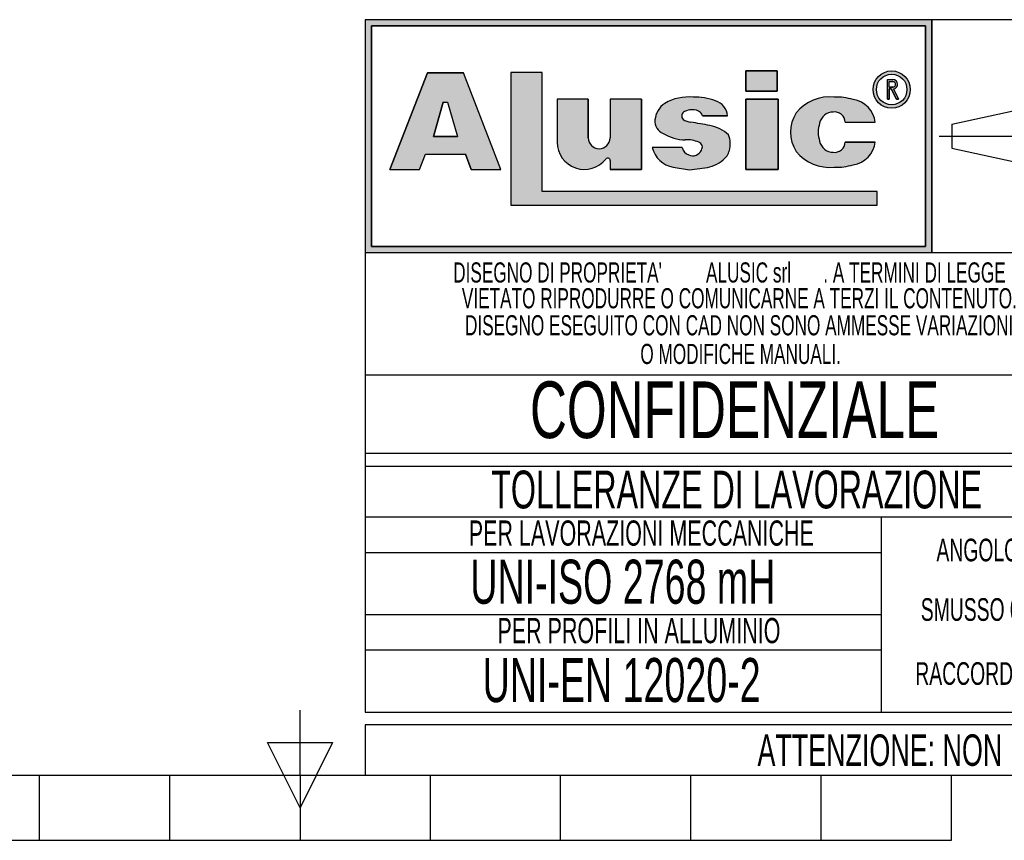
# Model space of a CAD drawing. Header units: millimetres. Extents: x 0 to 420, y 0 to 297.
# Tile 17 of 63: x 188 to 266, y 0 to 65. Entities that reach past the tile are written whole.
import ezdxf
from ezdxf.enums import TextEntityAlignment as Align

# ---------------------------------------------------------------- set-up
doc = ezdxf.new("R2010")
doc.units = ezdxf.units.MM
doc.linetypes.add('CENTERX2', pattern=[20.319999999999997, 12.7, -2.54, 2.54, -2.54])
doc.layers.add('CARTIGLIO', color=140, linetype='Continuous')
doc.styles.add('SLDTEXTSTYLE0', font='TXT', dxfattribs={"width": 0.6382978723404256})
doc.styles.add('SLDTEXTSTYLE1', font='TXT', dxfattribs={"width": 0.675})

# ---------------------------------------------------------------- blocks, each defined once
blk = doc.blocks.new('SW_NOTE_0_1')
at = {"layer": 'CARTIGLIO', "color": 0, "insert": (85.40558510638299, 3.222669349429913), "char_height": 2.5, "attachment_point": 2, "style": 'SLDTEXTSTYLE0'}
blk.add_mtext("ATTENZIONE: NON INTERPRETARE IL DISEGNO. IN CASO DI QUOTE MANCANTI O POCO CHIARE CONSULTARE L'UFFICIO TECNICO", dxfattribs=at)
blk = doc.blocks.new('SW_NOTE_0_14')
at = {"layer": 'CARTIGLIO', "color": 0, "insert": (6.67819148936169, 2.320321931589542), "char_height": 1.8, "attachment_point": 2, "style": 'SLDTEXTSTYLE0'}
blk.add_mtext("ANGOLO ±10'", dxfattribs=at)
blk = doc.blocks.new('SW_NOTE_0_15')
at = {"layer": 'CARTIGLIO', "color": 0, "insert": (23.93617021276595, 3.867203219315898), "char_height": 3, "attachment_point": 2, "style": 'SLDTEXTSTYLE0'}
blk.add_mtext('TOLLERANZE DI LAVORAZIONE', dxfattribs=at)
blk = doc.blocks.new('SW_NOTE_0_16')
at = {"layer": 'CARTIGLIO', "color": 0, "insert": (21.07265624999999, 5.800804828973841), "char_height": 4.500000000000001, "attachment_point": 2, "style": 'SLDTEXTSTYLE1'}
blk.add_mtext('CONFIDENZIALE', dxfattribs=at)
blk = doc.blocks.new('SW_NOTE_0_17')
at = {"layer": 'CARTIGLIO', "color": 0, "insert": (28.04255319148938, 2.062508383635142), "char_height": 1.6, "attachment_point": 2, "style": 'SLDTEXTSTYLE0'}
blk.add_mtext('DISEGNO ESEGUITO CON CAD NON SONO AMMESSE VARIAZIONI', dxfattribs=at)
blk = doc.blocks.new('SW_NOTE_0_18')
at = {"layer": 'CARTIGLIO', "color": 0, "insert": (27.3404255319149, 2.062508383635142), "char_height": 1.6, "attachment_point": 2, "style": 'SLDTEXTSTYLE0'}
blk.add_mtext('VIETATO RIPRODURRE O COMUNICARNE A TERZI IL CONTENUTO.', dxfattribs=at)
blk = doc.blocks.new('SW_NOTE_0_19')
at = {"layer": 'CARTIGLIO', "color": 0, "insert": (7.587765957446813, 2.320321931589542), "char_height": 1.8, "attachment_point": 2, "style": 'SLDTEXTSTYLE0'}
blk.add_mtext('SMUSSO 0.5x45°', dxfattribs=at)
blk = doc.blocks.new('SW_NOTE_0_20')
at = {"layer": 'CARTIGLIO', "color": 0, "insert": (10.40425531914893, 2.062508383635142), "char_height": 1.6, "attachment_point": 2, "style": 'SLDTEXTSTYLE0'}
blk.add_mtext('O MODIFICHE MANUALI.', dxfattribs=at)
blk = doc.blocks.new('SW_NOTE_0_21')
at = {"layer": 'CARTIGLIO', "color": 0, "char_height": 1.6, "attachment_point": 2, "style": 'SLDTEXTSTYLE0'}
for s, insert in [("DISEGNO DI PROPRIETA'", (10.27659574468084, 2.062508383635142)), ('ALUSIC srl', (25.45120500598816, 2.062508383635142)), (". A TERMINI DI LEGGE E'", (39.41078027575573, 2.062508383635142))]:
    blk.add_mtext(s, dxfattribs=dict(at, insert=insert))
blk = doc.blocks.new('SW_NOTE_0_22')
at = {"layer": 'CARTIGLIO', "color": 0, "insert": (8.569148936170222, 2.320321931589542), "char_height": 1.8, "attachment_point": 2, "style": 'SLDTEXTSTYLE0'}
blk.add_mtext('RACCORDO R 0.5', dxfattribs=at)
blk = doc.blocks.new('SW_NOTE_0_23')
at = {"layer": 'CARTIGLIO', "color": 0, "insert": (18.30319148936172, 2.578135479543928), "char_height": 2, "attachment_point": 2, "style": 'SLDTEXTSTYLE0'}
blk.add_mtext('PER LAVORAZIONI MECCANICHE', dxfattribs=at)
blk = doc.blocks.new('SW_NOTE_0_24')
at = {"layer": 'CARTIGLIO', "color": 0, "insert": (15.68484042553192, 4.511737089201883), "char_height": 3.5, "attachment_point": 2, "style": 'SLDTEXTSTYLE0'}
blk.add_mtext('UNI-ISO 2768 mH', dxfattribs=at)
blk = doc.blocks.new('SW_NOTE_0_25')
at = {"layer": 'CARTIGLIO', "color": 0, "insert": (13.85638297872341, 2.578135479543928), "char_height": 2, "attachment_point": 2, "style": 'SLDTEXTSTYLE0'}
blk.add_mtext('PER PROFILI IN ALLUMINIO', dxfattribs=at)
blk = doc.blocks.new('SW_NOTE_0_26')
at = {"layer": 'CARTIGLIO', "color": 0, "insert": (14.05585106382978, 4.511737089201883), "char_height": 3.5, "attachment_point": 2, "style": 'SLDTEXTSTYLE0'}
blk.add_mtext('UNI-EN 12020-2', dxfattribs=at)
blk = doc.blocks.new('Cartiglio ALUSIC')
at = {"layer": 'CARTIGLIO'}
h = blk.add_hatch(color=256, dxfattribs=at)
h.paths.add_polyline_path([(113.971100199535, 149.9990413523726), (113.971100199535, 131.4990413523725), (158.971100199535, 131.4990413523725), (158.971100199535, 149.9990413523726)], flags=0)
h.paths.add_polyline_path([(114.471100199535, 131.9990413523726), (114.471100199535, 149.4990413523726), (158.471100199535, 149.4990413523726), (158.471100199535, 131.9990413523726)], flags=0)
h = blk.add_hatch(color=256, dxfattribs=at)
h.paths.add_polyline_path([(118.292263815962, 138.1064632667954), (118.7611454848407, 139.3206628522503), (121.9303757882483, 139.3206628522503), (122.3992574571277, 138.1064632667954), (124.7510688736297, 138.1064632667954), (121.7833115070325, 145.7916640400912), (118.9082097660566, 145.7916640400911), (115.9404523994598, 138.1064632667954)], flags=0)
h.paths.add_polyline_path([(119.3961687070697, 140.7216809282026), (120.1708764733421, 143.4547391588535), (120.5206447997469, 143.4547391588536), (121.2953525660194, 140.721680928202)], flags=0)
for points in [[(128.0219401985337, 145.7956943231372), (125.5527056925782, 145.7956943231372), (125.5527056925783, 135.2696801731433), (154.6424359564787, 135.2696801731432), (154.6424359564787, 136.3597302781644), (128.0219401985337, 136.3597302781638)], [(144.2116339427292, 145.9308884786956), (144.2116339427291, 144.3245774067), (146.6985305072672, 144.3245774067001), (146.6985305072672, 145.9308884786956)], [(146.7838932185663, 143.6808359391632), (144.2116339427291, 143.6808359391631), (144.2116339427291, 138.1064632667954), (146.7838932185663, 138.1064632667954)]]:
    blk.add_hatch(color=256, dxfattribs=at).paths.add_polyline_path(points, flags=0)
h = blk.add_hatch(color=256, dxfattribs=at)
edge = h.paths.add_edge_path(flags=0)
edge.add_arc((155.7921827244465, 144.4510199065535), 1.479868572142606, 0, 360)
edge = h.paths.add_edge_path(flags=0)
edge.add_arc((155.7921827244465, 144.4510199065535), 1.214864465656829, 0, 360)
h = blk.add_hatch(color=256, dxfattribs=at)
edge = h.paths.add_edge_path(flags=0)
edge.add_arc((155.8903200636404, 144.8676091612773), 0.3723980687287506, 277.1406326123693, 450.0000000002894)
edge.add_line((155.8903200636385, 145.240007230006), (155.450204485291, 145.240007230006))
edge.add_line((155.450204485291, 145.240007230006), (155.450204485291, 143.6880606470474))
edge.add_line((155.450204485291, 143.6880606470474), (155.605611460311, 143.6880606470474))
edge.add_line((155.605611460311, 143.6880606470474), (155.605611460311, 144.4952110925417))
edge.add_line((155.605611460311, 144.4952110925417), (155.764003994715, 144.4952110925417))
edge.add_line((155.764003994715, 144.4952110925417), (156.171212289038, 143.6880606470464))
edge.add_line((156.171212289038, 143.6880606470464), (156.3452765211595, 143.6880606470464))
edge.add_line((156.3452765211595, 143.6880606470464), (155.9366110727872, 144.4980993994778))
edge = h.paths.add_edge_path(flags=0)
edge.add_line((155.6056114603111, 145.0846002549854), (155.8903200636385, 145.0846002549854))
edge.add_arc((155.8903200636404, 144.8676091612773), 0.2169910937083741, -90.00000000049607, 90.00000000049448, ccw=False)
edge.add_line((155.8903200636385, 144.6506180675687), (155.6056114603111, 144.6506180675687))
edge.add_line((155.6056114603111, 144.6506180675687), (155.6056114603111, 145.0846002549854))
h = blk.add_hatch(color=256, dxfattribs=at)
edge = h.paths.add_edge_path(flags=0)
edge.add_arc((132.5578484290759, 140.6186164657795), 0.8721260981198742, 180, 360, ccw=False)
edge.add_line((131.6857223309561, 140.6186164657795), (131.6857223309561, 143.6808359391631))
edge.add_line((131.6857223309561, 143.6808359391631), (129.2243885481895, 143.6808359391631))
edge.add_line((129.2243885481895, 143.6808359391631), (129.2243885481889, 140.2640777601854))
edge.add_arc((131.3820030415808, 140.2640777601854), 2.157614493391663, 180, 321.9680973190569)
edge.add_arc((133.2350345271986, 138.8146685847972), 0.1949400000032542, 3.751097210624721e-10, 141.9680973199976, ccw=False)
edge.add_line((133.4299745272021, 138.8146685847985), (133.4299745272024, 138.106463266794))
edge.add_line((133.4299745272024, 138.106463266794), (135.91068894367, 138.106463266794))
edge.add_line((135.91068894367, 138.106463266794), (135.9106889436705, 143.6808359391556))
edge.add_line((135.9106889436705, 143.6808359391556), (133.4299745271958, 143.6808359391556))
edge.add_line((133.4299745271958, 143.6808359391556), (133.4299745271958, 140.6186164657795))
h = blk.add_hatch(color=256, dxfattribs=at)
edge = h.paths.add_edge_path(flags=0)
edge.add_line((139.7219511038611, 138.0874905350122), (140.9616140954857, 138.2313935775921))
edge.add_arc((140.6251358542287, 140.9172664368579), 2.706867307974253, 277.1406456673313, 311.0032214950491)
edge.add_arc((141.7459062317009, 139.8536948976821), 1.178212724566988, 303.7868133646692, 347.8980612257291)
edge.add_arc((141.0550130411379, 140.1458147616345), 1.920162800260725, 343.6935231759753, 381.4193527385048)
edge.add_arc((140.9170023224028, 138.8528855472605), 2.77207698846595, 46.00269433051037, 81.25096772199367)
edge.add_arc((133.1604335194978, 99.54681763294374), 42.8338661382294, 78.993004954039, 81.01866969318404)
edge.add_arc((140.0875549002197, 143.5111497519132), 1.672976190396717, 238.77709912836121, 261.74465207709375, ccw=False)
edge.add_arc((139.511171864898, 142.3534770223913), 0.3988810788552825, 114.64010585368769, 223.1865854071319, ccw=False)
edge.add_arc((139.9292750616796, 141.471492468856), 1.374925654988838, 90.51660503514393, 115.15343256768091, ccw=False)
edge.add_arc((139.978971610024, 141.8617877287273), 0.986530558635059, 50.69488274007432, 93.60864602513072, ccw=False)
edge.add_arc((140.2656634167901, 142.2302567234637), 0.519939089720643, 14.547573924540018, 49.4198797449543, ccw=False)
edge.add_line((140.7689329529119, 142.3608569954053), (142.7634621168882, 142.3608569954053))
edge.add_arc((141.3534729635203, 142.2214802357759), 1.416861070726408, 5.645321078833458, 71.38339334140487)
edge.add_arc((140.0918708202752, 138.6413140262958), 5.212710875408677, 70.80435731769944, 90.86664277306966)
edge.add_arc((139.6876943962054, 140.01898057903), 3.848224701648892, 85.15036290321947, 119.9120405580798)
edge.add_arc((138.7589405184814, 141.8826763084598), 1.774008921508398, 123.9309471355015, 174.9914571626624)
edge.add_arc((138.007121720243, 141.9227892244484), 1.021881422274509, 173.5516105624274, 249.3813116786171)
edge.add_arc((139.4480837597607, 143.8857829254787), 3.430150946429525, 238.3320469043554, 269.1908231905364)
edge.add_arc((139.5671105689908, 138.3083973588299), 2.154096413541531, 64.99796384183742, 94.45891481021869, ccw=False)
edge.add_arc((140.3551381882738, 139.8813550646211), 0.398545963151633, -35.586121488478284, 72.11412463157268, ccw=False)
edge.add_arc((139.9862171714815, 139.9393420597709), 0.7512299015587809, 245.201083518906, 337.29941344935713, ccw=False)
edge.add_arc((139.934335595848, 140.0154535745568), 0.8024620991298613, 192.5591591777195, 250.8523518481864, ccw=False)
edge.add_line((139.1510748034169, 139.8409601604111), (136.768183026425, 139.8409601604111))
edge.add_arc((138.8654850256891, 140.4022414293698), 2.1711085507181, 194.9824340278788, 258.3364147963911)
edge.add_line((138.4265630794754, 138.2759630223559), (139.7219511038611, 138.0874905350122))
h = blk.add_hatch(color=256, dxfattribs=at)
edge = h.paths.add_edge_path(flags=0)
edge.add_arc((151.1448446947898, 140.5631500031), 1.095489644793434, 191.1589777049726, 269.9285492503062, ccw=False)
edge.add_arc((152.2932291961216, 141.066632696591), 2.335462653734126, 162.1599290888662, 197.8400709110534, ccw=False)
edge.add_arc((151.1448446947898, 141.5701153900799), 1.095489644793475, 90.07145075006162, 168.8410222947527, ccw=False)
edge.add_arc((151.2517282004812, 141.8150308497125), 0.8574339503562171, 2.566657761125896, 97.25285314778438, ccw=False)
edge.add_line((152.108301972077, 141.8534281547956), (154.4848142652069, 141.8534281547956))
edge.add_arc((152.4212904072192, 141.6061501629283), 2.078287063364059, 6.833333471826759, 81.00039250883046)
edge.add_arc((151.336234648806, 138.6914263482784), 5.163706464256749, 74.1517675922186, 91.31975036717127)
edge.add_arc((150.8738064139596, 140.4366829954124), 3.434301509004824, 84.25969198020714, 140.8312604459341)
edge.add_arc((150.5707293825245, 141.0666326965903), 2.817144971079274, 146.8823062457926, 213.1176937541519)
edge.add_arc((150.87380641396, 141.6965823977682), 3.434301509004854, 219.1687395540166, 275.7403080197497)
edge.add_arc((151.3362346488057, 143.4418390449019), 5.163706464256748, 268.6802496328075, 285.8482324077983)
edge.add_arc((152.4212904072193, 140.5271152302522), 2.078287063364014, 278.9996074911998, 353.1666665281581)
edge.add_line((154.4848142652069, 140.2798372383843), (152.1083019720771, 140.2798372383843))
edge.add_arc((151.2517282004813, 140.3182345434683), 0.8574339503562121, 262.7471468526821, 357.4333422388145, ccw=False)
for p, q in [((113.971100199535, 149.9990413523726), (113.971100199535, 131.4990413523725)), ((113.971100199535, 149.9990413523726), (113.971100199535, 94.99904135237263)), ((173.971100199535, 149.9990413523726), (113.971100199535, 149.9990413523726)), ((158.971100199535, 149.9990413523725), (113.971100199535, 149.9990413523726)), ((113.971100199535, 149.9990413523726), (113.971100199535, 131.4990413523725)), ((113.971100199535, 149.9990413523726), (113.971100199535, 115.5498549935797)), ((114.471100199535, 131.9990413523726), (114.471100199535, 149.4990413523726)), ((114.471100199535, 149.4990413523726), (114.471100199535, 131.9990413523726)), ((114.471100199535, 149.4990413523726), (158.471100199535, 149.4990413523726)), ((158.471100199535, 149.4990413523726), (114.471100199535, 149.4990413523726)), ((158.471100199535, 149.4990413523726), (158.471100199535, 131.9990413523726)), ((158.471100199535, 131.9990413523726), (158.471100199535, 149.4990413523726)), ((158.971100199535, 131.4990413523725), (158.971100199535, 149.9990413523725)), ((158.971100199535, 149.9990413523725), (158.971100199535, 131.4990413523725)), ((118.9082097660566, 145.7916640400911), (115.9404523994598, 138.1064632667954)), ((115.9404523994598, 138.1064632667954), (118.9082097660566, 145.7916640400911)), ((121.7833115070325, 145.7916640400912), (118.9082097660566, 145.7916640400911)), ((118.9082097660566, 145.7916640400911), (121.7833115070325, 145.7916640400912)), ((124.7510688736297, 138.1064632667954), (121.7833115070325, 145.7916640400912)), ((124.7510688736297, 138.1064632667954), (121.7833115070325, 145.7916640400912)), ((128.0219401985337, 145.7956943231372), (125.5527056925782, 145.7956943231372)), ((125.5527056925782, 145.7956943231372), (125.5527056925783, 135.2696801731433)), ((128.0219401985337, 145.7956943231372), (125.5527056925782, 145.7956943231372)), ((125.5527056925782, 145.7956943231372), (125.5527056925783, 135.2696801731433)), ((128.0219401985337, 136.3597302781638), (128.0219401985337, 145.7956943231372)), ((128.0219401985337, 136.3597302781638), (128.0219401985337, 145.7956943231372)), ((146.6985305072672, 145.9308884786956), (144.2116339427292, 145.9308884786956)), ((144.2116339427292, 145.9308884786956), (144.2116339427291, 144.3245774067)), ((144.2116339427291, 144.3245774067), (144.2116339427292, 145.9308884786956)), ((144.2116339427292, 145.9308884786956), (146.6985305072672, 145.9308884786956)), ((146.6985305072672, 145.9308884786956), (146.6985305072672, 144.3245774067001)), ((146.6985305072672, 144.3245774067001), (146.6985305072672, 145.9308884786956)), ((155.450204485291, 143.6880606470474), (155.450204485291, 145.240007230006)), ((155.450204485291, 143.6880606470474), (155.450204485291, 145.240007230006)), ((155.450204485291, 145.240007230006), (155.8903200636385, 145.240007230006)), ((155.450204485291, 145.240007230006), (155.8903200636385, 145.240007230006)), ((155.6056114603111, 145.0846002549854), (155.8903200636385, 145.0846002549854)), ((155.6056114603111, 144.6506180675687), (155.6056114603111, 145.0846002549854)), ((155.6056114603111, 144.6506180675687), (155.6056114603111, 145.0846002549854)), ((155.6056114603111, 145.0846002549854), (155.8903200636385, 145.0846002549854)), ((144.2116339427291, 144.3245774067), (146.6985305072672, 144.3245774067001)), ((146.6985305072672, 144.3245774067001), (144.2116339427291, 144.3245774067)), ((155.6056114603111, 144.6506180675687), (155.8903200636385, 144.6506180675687)), ((155.8903200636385, 144.6506180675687), (155.6056114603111, 144.6506180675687)), ((155.605611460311, 144.4952110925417), (155.605611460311, 143.6880606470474)), ((155.605611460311, 143.6880606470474), (155.605611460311, 144.4952110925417)), ((155.764003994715, 144.4952110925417), (155.605611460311, 144.4952110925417)), ((155.605611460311, 144.4952110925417), (155.764003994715, 144.4952110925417)), ((156.171212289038, 143.6880606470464), (155.764003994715, 144.4952110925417)), ((155.764003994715, 144.4952110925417), (156.171212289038, 143.6880606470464)), ((155.9366110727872, 144.4980993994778), (156.3452765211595, 143.6880606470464)), ((155.9366110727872, 144.4980993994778), (156.3452765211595, 143.6880606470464)), ((119.3961687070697, 140.7216809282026), (120.1708764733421, 143.4547391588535)), ((120.1708764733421, 143.4547391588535), (119.3961687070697, 140.7216809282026)), ((120.1708764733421, 143.4547391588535), (120.5206447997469, 143.4547391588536)), ((120.1708764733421, 143.4547391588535), (120.5206447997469, 143.4547391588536)), ((120.5206447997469, 143.4547391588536), (121.2953525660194, 140.721680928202)), ((120.5206447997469, 143.4547391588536), (121.2953525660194, 140.721680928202)), ((129.2243885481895, 143.6808359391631), (129.2243885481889, 140.2640777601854)), ((131.6857223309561, 143.6808359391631), (129.2243885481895, 143.6808359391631)), ((131.6857223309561, 143.6808359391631), (129.2243885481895, 143.6808359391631)), ((129.2243885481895, 143.6808359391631), (129.2243885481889, 140.2640777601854)), ((131.6857223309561, 140.6186164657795), (131.6857223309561, 143.6808359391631)), ((131.6857223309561, 143.6808359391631), (131.6857223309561, 140.6186164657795)), ((135.9106889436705, 143.6808359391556), (133.4299745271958, 143.6808359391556)), ((133.4299745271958, 143.6808359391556), (133.4299745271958, 140.6186164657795)), ((133.4299745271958, 143.6808359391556), (133.4299745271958, 140.6186164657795)), ((135.9106889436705, 143.6808359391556), (133.4299745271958, 143.6808359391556)), ((135.9106889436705, 143.6808359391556), (135.91068894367, 138.106463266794)), ((135.91068894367, 138.106463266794), (135.9106889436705, 143.6808359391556)), ((146.7838932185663, 143.6808359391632), (144.2116339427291, 143.6808359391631)), ((144.2116339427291, 143.6808359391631), (144.2116339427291, 138.1064632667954)), ((144.2116339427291, 143.6808359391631), (146.7838932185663, 143.6808359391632)), ((144.2116339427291, 138.1064632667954), (144.2116339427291, 143.6808359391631)), ((146.7838932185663, 138.1064632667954), (146.7838932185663, 143.6808359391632)), ((146.7838932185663, 143.6808359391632), (146.7838932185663, 138.1064632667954)), ((155.450204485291, 143.6880606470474), (155.605611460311, 143.6880606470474)), ((155.605611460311, 143.6880606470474), (155.450204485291, 143.6880606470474)), ((156.171212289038, 143.6880606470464), (156.3452765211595, 143.6880606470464)), ((156.3452765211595, 143.6880606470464), (156.171212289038, 143.6880606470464)), ((140.7689329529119, 142.3608569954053), (142.7634621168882, 142.3608569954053)), ((142.7634621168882, 142.3608569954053), (140.7689329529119, 142.3608569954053)), ((160.5624374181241, 141.7060810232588), (166.0550106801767, 142.8872795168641)), ((152.108301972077, 141.8534281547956), (154.4848142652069, 141.8534281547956)), ((152.108301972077, 141.8534281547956), (154.4848142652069, 141.8534281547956)), ((160.5624374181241, 141.7060810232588), (160.5624374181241, 139.7920016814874)), ((121.2953525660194, 140.721680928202), (119.3961687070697, 140.7216809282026)), ((119.3961687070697, 140.7216809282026), (121.2953525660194, 140.721680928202)), ((154.4848142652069, 140.2798372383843), (152.1083019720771, 140.2798372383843)), ((152.1083019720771, 140.2798372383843), (154.4848142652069, 140.2798372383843)), ((118.292263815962, 138.1064632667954), (118.7611454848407, 139.3206628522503)), ((118.292263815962, 138.1064632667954), (118.7611454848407, 139.3206628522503)), ((118.7611454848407, 139.3206628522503), (121.9303757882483, 139.3206628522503)), ((118.7611454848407, 139.3206628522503), (121.9303757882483, 139.3206628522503)), ((122.3992574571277, 138.1064632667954), (121.9303757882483, 139.3206628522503)), ((121.9303757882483, 139.3206628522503), (122.3992574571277, 138.1064632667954)), ((139.1510748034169, 139.8409601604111), (136.768183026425, 139.8409601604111)), ((139.1510748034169, 139.8409601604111), (136.768183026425, 139.8409601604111)), ((160.5624374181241, 139.7920016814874), (166.0550106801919, 138.6108031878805)), ((133.4299745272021, 138.8146685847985), (133.4299745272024, 138.106463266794)), ((133.4299745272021, 138.8146685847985), (133.4299745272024, 138.106463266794)), ((115.9404523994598, 138.1064632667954), (118.292263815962, 138.1064632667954)), ((115.9404523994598, 138.1064632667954), (118.292263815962, 138.1064632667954)), ((122.3992574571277, 138.1064632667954), (124.7510688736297, 138.1064632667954)), ((122.3992574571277, 138.1064632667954), (124.7510688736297, 138.1064632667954)), ((133.4299745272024, 138.106463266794), (135.91068894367, 138.106463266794)), ((135.91068894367, 138.106463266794), (133.4299745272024, 138.106463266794)), ((138.4265630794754, 138.2759630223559), (139.7219511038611, 138.0874905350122)), ((138.4265630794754, 138.2759630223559), (139.7219511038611, 138.0874905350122)), ((139.7219511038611, 138.0874905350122), (140.9616140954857, 138.2313935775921)), ((139.7219511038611, 138.0874905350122), (140.9616140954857, 138.2313935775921)), ((144.2116339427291, 138.1064632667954), (146.7838932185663, 138.1064632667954)), ((146.7838932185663, 138.1064632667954), (144.2116339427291, 138.1064632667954)), ((154.6424359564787, 136.3597302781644), (128.0219401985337, 136.3597302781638)), ((154.6424359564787, 136.3597302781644), (128.0219401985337, 136.3597302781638)), ((154.6424359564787, 135.2696801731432), (154.6424359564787, 136.3597302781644)), ((154.6424359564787, 135.2696801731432), (154.6424359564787, 136.3597302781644)), ((125.5527056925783, 135.2696801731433), (154.6424359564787, 135.2696801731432)), ((125.5527056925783, 135.2696801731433), (154.6424359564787, 135.2696801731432)), ((113.971100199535, 131.4990413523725), (158.971100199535, 131.4990413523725)), ((113.971100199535, 131.4990413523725), (173.971100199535, 131.4990413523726)), ((158.471100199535, 131.9990413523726), (114.471100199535, 131.9990413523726)), ((114.471100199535, 131.9990413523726), (158.471100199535, 131.9990413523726)), ((173.971100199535, 121.7636603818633), (113.971100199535, 121.7636603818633)), ((173.971100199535, 115.5498549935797), (113.971100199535, 115.5498549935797)), ((113.971100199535, 114.5498549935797), (173.971100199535, 114.5498549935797)), ((113.971100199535, 114.5498549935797), (113.971100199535, 94.99904135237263)), ((173.9571410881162, 110.4900006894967), (113.9571410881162, 110.4900006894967)), ((154.9806365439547, 94.99904135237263), (154.9806365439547, 110.4900006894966)), ((113.971100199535, 107.6716313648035), (154.9806365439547, 107.6716313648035)), ((154.9806365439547, 102.7445210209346), (113.971100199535, 102.7445210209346)), ((113.9850593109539, 99.96496483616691), (154.9945956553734, 99.96496483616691)), ((113.971100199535, 94.99904135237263), (173.971100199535, 94.99904135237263)), ((313.621100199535, 93.99904135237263), (113.971100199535, 93.99904135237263)), ((113.971100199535, 93.99904135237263), (113.971100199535, 89.99904135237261)), ((113.971100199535, 89.99904135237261), (313.621100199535, 89.99904135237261))]:
    blk.add_line(p, q, dxfattribs=at)
at = {"layer": 'CARTIGLIO', "linetype": 'CENTERX2'}
blk.add_line((159.5584198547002, 140.749041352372), (173.3837805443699, 140.749041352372), dxfattribs=at)
at = {"layer": 'CARTIGLIO', "linetype": 'Continuous'}
blk.add_line((113.9695322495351, 89.99904135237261), (313.621100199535, 89.99904135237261), dxfattribs=at)
at = {"layer": 'CARTIGLIO'}
for radius in [1.479868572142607, 1.479868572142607, 1.214864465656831, 1.214864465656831]:
    blk.add_circle((155.7921827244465, 144.4510199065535), radius, dxfattribs=at)
for centre, radius, start, end in [((155.8903200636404, 144.8676091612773), 0.3723980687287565, 277.1406326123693, 90.00000000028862), ((155.8903200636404, 144.8676091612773), 0.3723980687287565, 277.1406326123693, 90.00000000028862), ((155.8903200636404, 144.8676091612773), 0.2169910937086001, 269.9999999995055, 90.00000000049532), ((155.8903200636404, 144.8676091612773), 0.2169910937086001, 269.9999999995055, 90.00000000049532), ((138.7589405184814, 141.8826763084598), 1.774008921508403, 123.9309471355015, 174.9914571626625), ((138.7589405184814, 141.8826763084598), 1.774008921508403, 123.9309471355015, 174.9914571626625), ((139.6876943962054, 140.01898057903), 3.848224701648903, 85.15036290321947, 119.9120405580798), ((139.6876943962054, 140.01898057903), 3.848224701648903, 85.15036290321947, 119.9120405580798), ((140.0918708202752, 138.6413140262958), 5.212710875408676, 70.80435731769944, 90.86664277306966), ((140.0918708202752, 138.6413140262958), 5.212710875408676, 70.80435731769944, 90.86664277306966), ((141.3534729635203, 142.2214802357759), 1.416861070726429, 5.645321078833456, 71.38339334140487), ((141.3534729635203, 142.2214802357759), 1.416861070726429, 5.645321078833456, 71.38339334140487), ((150.8738064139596, 140.4366829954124), 3.434301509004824, 84.25969198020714, 140.8312604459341), ((150.8738064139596, 140.4366829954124), 3.434301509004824, 84.25969198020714, 140.8312604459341), ((151.336234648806, 138.6914263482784), 5.163706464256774, 74.1517675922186, 91.31975036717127), ((151.336234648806, 138.6914263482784), 5.163706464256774, 74.1517675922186, 91.31975036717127), ((152.4212904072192, 141.6061501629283), 2.078287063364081, 6.833333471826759, 81.00039250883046), ((152.4212904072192, 141.6061501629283), 2.078287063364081, 6.833333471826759, 81.00039250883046), ((139.511171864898, 142.3534770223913), 0.3988810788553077, 114.6401058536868, 223.1865854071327), ((139.511171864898, 142.3534770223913), 0.3988810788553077, 114.6401058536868, 223.1865854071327), ((139.9292750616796, 141.471492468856), 1.374925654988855, 90.51660503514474, 115.1534325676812), ((139.9292750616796, 141.471492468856), 1.374925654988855, 90.51660503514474, 115.1534325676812), ((139.978971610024, 141.8617877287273), 0.9865305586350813, 50.69488274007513, 93.60864602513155), ((139.978971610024, 141.8617877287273), 0.9865305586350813, 50.69488274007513, 93.60864602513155), ((140.2656634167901, 142.2302567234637), 0.5199390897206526, 14.5475739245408, 49.41987974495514), ((140.2656634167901, 142.2302567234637), 0.5199390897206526, 14.5475739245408, 49.41987974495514), ((150.5707293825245, 141.0666326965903), 2.81714497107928, 146.8823062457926, 213.1176937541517), ((150.5707293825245, 141.0666326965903), 2.81714497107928, 146.8823062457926, 213.1176937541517), ((151.1448446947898, 141.5701153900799), 1.095489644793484, 90.07145075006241, 168.8410222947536), ((151.1448446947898, 141.5701153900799), 1.095489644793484, 90.07145075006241, 168.8410222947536), ((151.2517282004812, 141.8150308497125), 0.8574339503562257, 2.566657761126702, 97.25285314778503), ((151.2517282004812, 141.8150308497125), 0.8574339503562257, 2.566657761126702, 97.25285314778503), ((138.007121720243, 141.9227892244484), 1.021881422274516, 173.5516105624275, 249.381311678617), ((138.007121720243, 141.9227892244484), 1.021881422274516, 173.5516105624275, 249.381311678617), ((140.0875549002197, 143.5111497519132), 1.672976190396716, 238.777099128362, 261.7446520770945), ((140.0875549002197, 143.5111497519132), 1.672976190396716, 238.777099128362, 261.7446520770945), ((133.1604335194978, 99.54681763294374), 42.83386613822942, 78.993004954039, 81.01866969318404), ((133.1604335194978, 99.54681763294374), 42.83386613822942, 78.993004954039, 81.01866969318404), ((140.9170023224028, 138.8528855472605), 2.77207698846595, 46.00269433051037, 81.25096772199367), ((140.9170023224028, 138.8528855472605), 2.77207698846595, 46.00269433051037, 81.25096772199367), ((152.2932291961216, 141.066632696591), 2.335462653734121, 162.159929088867, 197.8400709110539), ((152.2932291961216, 141.066632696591), 2.335462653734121, 162.159929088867, 197.8400709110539), ((139.4480837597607, 143.8857829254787), 3.430150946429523, 238.3320469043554, 269.1908231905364), ((139.4480837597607, 143.8857829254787), 3.430150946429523, 238.3320469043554, 269.1908231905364), ((141.0550130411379, 140.1458147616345), 1.920162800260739, 343.6935231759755, 21.41935273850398), ((141.0550130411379, 140.1458147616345), 1.920162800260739, 343.6935231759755, 21.41935273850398), ((131.3820030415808, 140.2640777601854), 2.157614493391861, 180, 321.9680973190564), ((131.3820030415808, 140.2640777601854), 2.157614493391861, 180, 321.9680973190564), ((132.5578484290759, 140.6186164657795), 0.8721260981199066, 180, 0), ((132.5578484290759, 140.6186164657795), 0.8721260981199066, 180, 0), ((139.5671105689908, 138.3083973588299), 2.154096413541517, 64.99796384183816, 94.45891481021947), ((139.5671105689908, 138.3083973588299), 2.154096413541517, 64.99796384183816, 94.45891481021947), ((140.3551381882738, 139.8813550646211), 0.398545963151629, 324.4138785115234, 72.11412463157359), ((140.3551381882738, 139.8813550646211), 0.398545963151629, 324.4138785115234, 72.11412463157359), ((151.1448446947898, 140.5631500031), 1.095489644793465, 191.1589777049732, 269.9285492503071), ((151.1448446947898, 140.5631500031), 1.095489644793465, 191.1589777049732, 269.9285492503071), ((151.2517282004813, 140.3182345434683), 0.8574339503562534, 262.7471468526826, 357.4333422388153), ((151.2517282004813, 140.3182345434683), 0.8574339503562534, 262.7471468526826, 357.4333422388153), ((152.4212904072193, 140.5271152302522), 2.078287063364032, 278.9996074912, 353.1666665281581), ((152.4212904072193, 140.5271152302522), 2.078287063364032, 278.9996074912, 353.1666665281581), ((138.8654850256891, 140.4022414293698), 2.171108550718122, 194.9824340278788, 258.3364147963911), ((138.8654850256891, 140.4022414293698), 2.171108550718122, 194.9824340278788, 258.3364147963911), ((139.934335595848, 140.0154535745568), 0.8024620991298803, 192.5591591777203, 250.8523518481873), ((139.934335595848, 140.0154535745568), 0.8024620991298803, 192.5591591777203, 250.8523518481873), ((139.9862171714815, 139.9393420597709), 0.7512299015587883, 245.2010835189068, 337.2994134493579), ((139.9862171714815, 139.9393420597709), 0.7512299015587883, 245.2010835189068, 337.2994134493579), ((141.7459062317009, 139.8536948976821), 1.178212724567, 303.7868133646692, 347.8980612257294), ((141.7459062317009, 139.8536948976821), 1.178212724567, 303.7868133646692, 347.8980612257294), ((150.87380641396, 141.6965823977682), 3.434301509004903, 219.1687395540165, 275.7403080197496), ((150.87380641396, 141.6965823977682), 3.434301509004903, 219.1687395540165, 275.7403080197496), ((133.2350345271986, 138.8146685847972), 0.1949400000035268, 3.759104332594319e-10, 141.9680973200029), ((133.2350345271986, 138.8146685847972), 0.1949400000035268, 3.759104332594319e-10, 141.9680973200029), ((140.6251358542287, 140.9172664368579), 2.706867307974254, 277.1406456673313, 311.0032214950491), ((140.6251358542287, 140.9172664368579), 2.706867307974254, 277.1406456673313, 311.0032214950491), ((151.3362346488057, 143.4418390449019), 5.163706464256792, 268.6802496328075, 285.8482324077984), ((151.3362346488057, 143.4418390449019), 5.163706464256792, 268.6802496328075, 285.8482324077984)]:
    blk.add_arc(centre, radius, start, end, dxfattribs=at)
at = {"layer": 'CARTIGLIO', "color": 140}
for name, p in [('SW_NOTE_0_21', (118.9711016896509, 128.6603244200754)), ('SW_NOTE_0_18', (116.3533271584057, 126.6141659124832)), ('SW_NOTE_0_17', (115.6355512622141, 124.4682551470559)), ('SW_NOTE_0_20', (133.3899886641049, 122.1920407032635)), ('SW_NOTE_0_16', (122.2362996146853, 115.4679531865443)), ('SW_NOTE_0_15', (119.5374520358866, 110.3183836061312)), ('SW_NOTE_0_23', (117.6003680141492, 107.6481432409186)), ('SW_NOTE_0_14', (157.5950277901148, 106.4612057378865)), ('SW_NOTE_0_24', (118.7522918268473, 102.6005131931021)), ('SW_NOTE_0_19', (156.6725276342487, 101.7341689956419)), ('SW_NOTE_0_25', (121.8587729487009, 99.90266357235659)), ('SW_NOTE_0_26', (120.2859705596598, 94.78943414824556)), ('SW_NOTE_0_22', (155.6312777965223, 96.6517264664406)), ('SW_NOTE_0_1', (127.6311861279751, 90.01640253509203))]:
    blk.add_blockref(name, p, dxfattribs=at)
at = {"layer": 'CARTIGLIO', "color": 140, "style": 'SLDTEXTSTYLE0', "width": 0.6382978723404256}
for tag, p in [('AUTOATTR8', (219.2444208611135, 110.0025032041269)), ('AUTOATTR9', (218.1221976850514, 100.4234402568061)), ('AUTOATTR0', (249.0325362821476, 100.3118048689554))]:
    blk.add_attdef(tag, text='', height=4, dxfattribs=at).set_placement(p, align=Align.TOP_CENTER)
at = {"layer": 'CARTIGLIO', "color": 140}
for tag in ['AUTOATTR13', 'AUTOATTR12', 'AUTOATTR11', 'AUTOATTR10', 'AUTOATTR7', 'AUTOATTR6', 'AUTOATTR5', 'AUTOATTR4', 'AUTOATTR3', 'AUTOATTR2', 'AUTOATTR1']:
    blk.add_attdef(tag, (0, 0), '', height=4, dxfattribs=at)

msp = doc.modelspace()

# ---------------------------------------------------------------- linework, layer by layer
at = {"layer": 'CARTIGLIO', "linetype": 'Continuous'}
for p, q in [((210.0037561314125, 5.171001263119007), (210.0037561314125, 10.34521728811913)), ((207.4166481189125, 7.758109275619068), (212.5908641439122, 7.758109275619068)), ((210.0037561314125, 2.583893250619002), (207.4166481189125, 7.758109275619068)), ((212.5908641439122, 7.758109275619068), (210.0037561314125, 2.583893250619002)), ((5.180115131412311, 5.171001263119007), (414.8273971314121, 5.171001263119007)), ((189.3068920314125, -0.003214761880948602), (189.3068920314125, 5.171001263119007)), ((199.6553240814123, -0.003214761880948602), (199.6553240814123, 5.171001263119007)), ((210.0037561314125, 5.171001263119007), (210.0037561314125, -0.003214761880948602)), ((215.1758291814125, 5.171001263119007), (414.8273971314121, 5.171001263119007)), ((220.3521881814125, -0.003214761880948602), (220.3521881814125, 5.171001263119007)), ((230.7006202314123, -0.003214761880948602), (230.7006202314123, 5.171001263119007)), ((241.0490522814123, -0.003214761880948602), (241.0490522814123, 5.171001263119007)), ((251.3974843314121, -0.003214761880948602), (251.3974843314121, 5.171001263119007)), ((261.7459163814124, -0.003214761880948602), (261.7459163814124, 5.171001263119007)), ((158.2615958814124, -0.003214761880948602), (261.7459163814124, -0.003214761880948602))]:
    msp.add_line(p, q, dxfattribs=at)
at = {"layer": 'CARTIGLIO'}
msp.add_line((215.1773971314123, 5.171001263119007), (414.8273971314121, 5.171001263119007), dxfattribs=at)

# ---------------------------------------------------------------- block references
at = {"color": 7, "linetype": 'Continuous'}
msp.add_blockref('Cartiglio ALUSIC', (101.206296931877, -84.82804008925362), dxfattribs=at)

doc.saveas('drawing.dxf')
